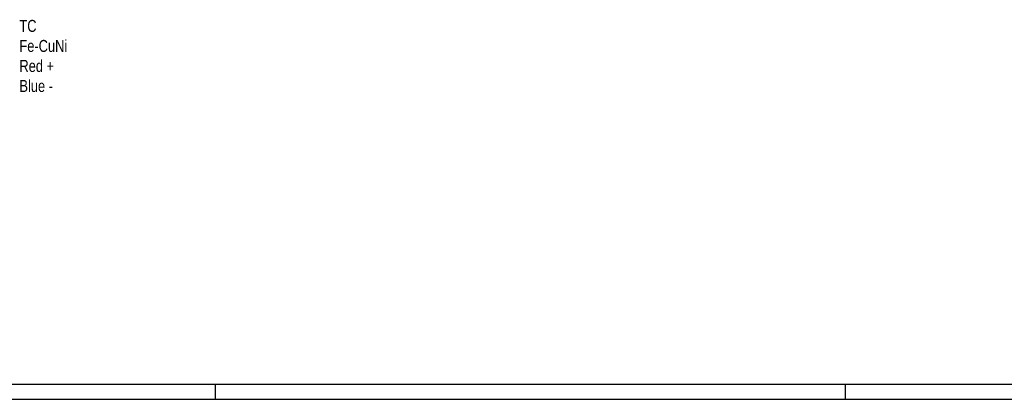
# Model space of a CAD drawing. Extents: x 0 to 1189, y 0 to 841.
# Tile 55 of 77: x 494 to 822, y 0 to 126. Entities that reach past the tile are written whole.
import ezdxf

# ---------------------------------------------------------------- set-up
doc = ezdxf.new("R2010")
doc.units = 0
doc.header["$LTSCALE"] = 65.395
doc.layers.get('0').update_dxf_attribs({"linetype": 'CONTINUOUS'})
doc.layers.add('mg_3d_BL7', color=7, linetype='CONTINUOUS')
doc.styles.get("Standard").update_dxf_attribs({"font": 'txt', "width": 0.8})

# ---------------------------------------------------------------- blocks, each defined once
blk = doc.blocks.new('A0_BL15', base_point=(594.5, 420.5))
at = {"color": 7, "linetype": 'CONTINUOUS'}
for p, q in [((5, 5), (1184, 5)), ((559, 0), (559, 5)), ((769, 0), (769, 5)), ((0, 0), (1189, 0))]:
    blk.add_line(p, q, dxfattribs=at)
blk = doc.blocks.new('MG_3D_BL7', base_point=(391.46, 121.84))
at = {"layer": 'mg_3d_BL7', "color": 7, "linetype": 'CONTINUOUS', "insert": (493.59, 126.37), "char_height": 4, "width": 30, "attachment_point": 1}
blk.add_mtext('TC\\PFe-CuNi\\PRed +\\PBlue -', dxfattribs=at)

msp = doc.modelspace()

# ---------------------------------------------------------------- linework, layer by layer
at = {"color": 7, "linetype": 'CONTINUOUS'}
msp.add_line((0, 0), (1189, 0), dxfattribs=at)

# ---------------------------------------------------------------- block references
at = {"color": 2, "linetype": 'CONTINUOUS'}
msp.add_blockref('A0_BL15', (594.5, 420.5), dxfattribs=at)
at = {"layer": 'mg_3d_BL7'}
msp.add_blockref('MG_3D_BL7', (391.459, 121.842), dxfattribs=at)

doc.saveas('drawing.dxf')
